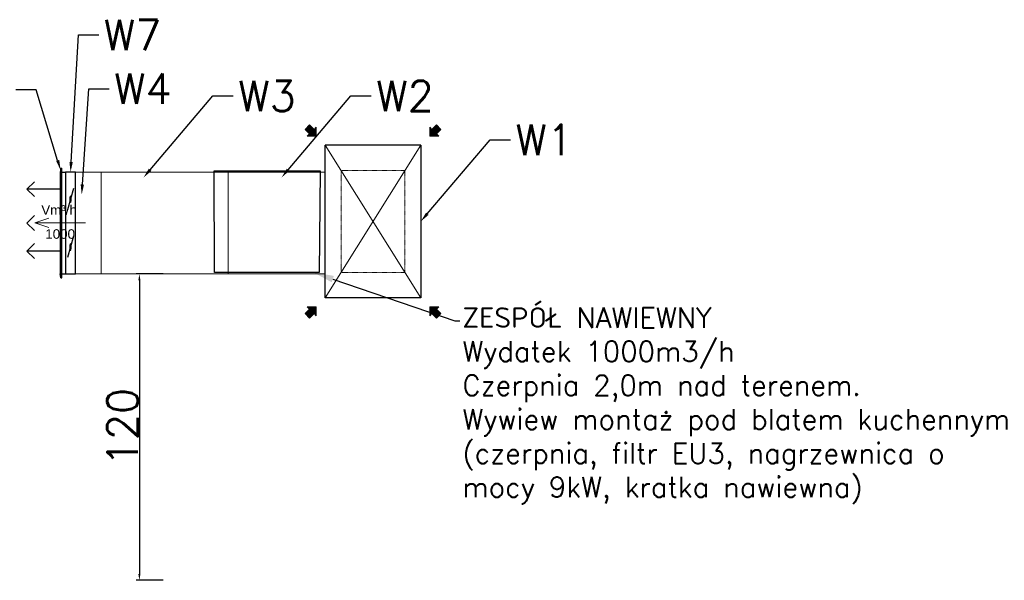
# Model space of a CAD drawing. Header units: centimetres. Extents: x 8435 to 34224, y 15581 to 23928.
# Tile 25 of 256: x 15218 to 15605, y 17930 to 18150. Entities that reach past the tile are written whole.
import ezdxf
from ezdxf import colors
from ezdxf.entities.mleader import LeaderData, LeaderLine
from ezdxf.enums import TextEntityAlignment as Align
from ezdxf.math import Vec2, Vec3

# ---------------------------------------------------------------- set-up
doc = ezdxf.new("R2010")
doc.units = ezdxf.units.CM
doc.header["$LTSCALE"] = 0.2
doc.linetypes.add('HIDDEN', pattern=[0.375, 0.25, -0.125])
for name, color, linetype, lineweight in [('2DL_DESC', 7, 'Continuous', 9), ('2DL_OBJ', 7, 'Continuous', 25), ('2DL_PRO_n', 90, 'Continuous', 15), ('_ET-WENTYLACJA', 5, 'Continuous', 30), ('_ET_OPIS', 7, 'Continuous', 20), ('CP_DETAL', 33, 'Continuous', 9), ('CP_HIDDE', 203, 'HIDDEN', 9), ('CP_SUPPLY_ARROW', 90, 'Continuous', 9)]:
    doc.layers.add(name, color=color, linetype=linetype, lineweight=lineweight)
doc.layers.add('_ET_URZĄDZENIA', color=7, linetype='Continuous')
doc.layers.add('CP_supply_arrowhatch', color=90, linetype='Continuous')
doc.styles.add('CP_ATTR', font='arial.ttf')
doc.styles.add('SIMPLEX', font='simplex.shx', dxfattribs={"height": 12})
doc.dimstyles.new('ISO-25', dxfattribs={"dimtxt": 12, "dimasz": 2.5, "dimexe": 1.25, "dimexo": 0.625, "dimtad": 1, "dimdec": 0, "dimtxsty": 'SIMPLEX', "dimcen": 2.5, "dimadec": 0, "dimazin": 0, "dimtfac": 1, "dimtdec": 0, "dimtmove": 0, "dimatfit": 3, "dimfxl": 1, "dimarcsym": 0})

# ---------------------------------------------------------------- blocks, each defined once
blk = doc.blocks.new('2v_cent003_0639_yxph90')
for p, q in [((-21.6, -0.3), (-21.6, 0)), ((21.6, 0), (-21.6, 0)), ((-20, 1.45), (20, 1.45)), ((-20, 0), (-20, 1.45)), ((20, 0), (20, 1.45)), ((21.6, -0.3), (21.6, 0)), ((-21.6, -0.3), (-20, -0.6)), ((-21.6, -0.3), (21.6, -0.3)), ((-20, -0.6), (20, -0.6)), ((21.6, -0.3), (20, -0.6))]:
    blk.add_line(p, q)
at = {"linetype": 'ByBlock', "style": 'CP_ATTR', "flags": 9}
for tag, p in [('NAME', (-0.09, -0.03)), ('NUMBER', (-0.09, -0.03)), ('GROUP', (-0.09, -0.03)), ('ARTICLE', (-0.09, -0.03)), ('PRODUCT-TYPE', (-0.09, -0.03)), ('ORDER-NO', (-0.09, -0.03)), ('PRODUCER', (-0.09, -0.04)), ('TEMPERATURE', (-0.08, -0.03)), ('FLOW', (-0.08, -0.03)), ('OTHER', (-0.07, -0.03)), ('VOLTAGE', (-0.07, -0.04)), ('POWER', (-0.07, -0.03)), ('CHARACTER', (-0.07, -0.03)), ('CAPACITY_MAX', (-0.08, -0.04)), ('DN', (-0.06, -0.03)), ('PN', (-0.06, -0.03))]:
    blk.add_attdef(tag, text='', height=0.01, dxfattribs=at).set_placement(p, align=Align.MIDDLE_LEFT)
blk = doc.blocks.new('CPLS_465')
for q in [(-0.219, 0.094), (0.5, 0), (-0.219, -0.094)]:
    blk.add_line((-0.5, 0), q)
at = {"style": 'CP_ATTR'}
blk.add_text('Vm³/h', height=0.1875, dxfattribs=at).set_placement((-0.37, 0.16))
blk.add_attdef('FLOW', text='', height=0.188, dxfattribs=at).set_placement((0, -0.219), align=Align.MIDDLE)
blk = doc.blocks.new('2dblow_supply_arrow01')
at = {"layer": 'CP_supply_arrowhatch'}
blk.add_hatch(color=256, dxfattribs=at).paths.add_polyline_path([(25, -12.5), (50, -12.5), (50, 12.5), (25, 12.5), (25, 25), (0, 0), (25, -25)])
at = {"layer": 'CP_SUPPLY_ARROW'}
for p, q in [((0, 0), (25, 25)), ((0, 0), (25, -25)), ((25, 12.5), (25, 25)), ((50, 12.5), (25, 12.5)), ((50, -12.5), (50, 12.5)), ((50, -12.5), (25, -12.5)), ((25, -12.5), (25, -25))]:
    blk.add_line(p, q, dxfattribs=at)
blk = doc.blocks.new('2v_cent003_0590_5ycexk5')
for p, q in [((18.75, 30), (-18.75, 30)), ((-18.75, -30), (-18.75, 30)), ((18.75, 30), (18.75, -30)), ((18.75, -30), (-18.75, -30))]:
    blk.add_line(p, q)
at = {"layer": 'CP_DETAL'}
for p, q in [((-18.75, 30), (18.75, -30)), ((18.75, 30), (-18.75, -30))]:
    blk.add_line(p, q, dxfattribs=at)
at = {"layer": 'CP_HIDDE'}
for p, q in [((-12.5, 20), (12.5, 20)), ((-12.5, 20), (-12.5, -20)), ((12.5, -20), (12.5, 20)), ((-12.5, -20), (12.5, -20))]:
    blk.add_line(p, q, dxfattribs=at)
at = {"layer": 'CP_SUPPLY_ARROW', "xscale": 0.1, "yscale": 0.1, "zscale": 0.1}
for p, rotation in [((-22.29, 33.54), 135), ((22.29, 33.54), 45), ((-22.29, -33.54), 225), ((22.29, -33.54), 315)]:
    blk.add_blockref('2dblow_supply_arrow01', p, dxfattribs=dict(at, rotation=rotation))
at = {"linetype": 'ByBlock', "style": 'CP_ATTR', "flags": 9}
for tag, p in [('NUMBER', (-0.09, -0.13)), ('NAME', (-0.09, -0.12)), ('ARTICLE', (-0.09, -0.14)), ('GROUP', (-0.09, -0.13)), ('PRODUCT-TYPE', (-0.09, -0.15)), ('PRODUCER', (-0.09, -0.16)), ('ORDER-NO', (-0.09, -0.15)), ('TEMPERATURE', (-0.08, -0.12)), ('OTHER', (-0.07, -0.13)), ('CHARACTER', (-0.07, -0.14)), ('FLOW', (-0.08, -0.13)), ('POWER', (-0.07, -0.15)), ('VOLTAGE', (-0.07, -0.16)), ('CAPACITY_MAX', (-0.08, -0.17)), ('PN', (-0.06, -0.13)), ('DN', (-0.06, -0.15))]:
    blk.add_attdef(tag, text='', height=0.01, dxfattribs=at).set_placement(p, align=Align.MIDDLE_LEFT)
blk = doc.blocks.new('*U31')
for p, q in [((0, -20), (0, 20)), ((0, 20), (50, 20)), ((50, 20), (50, -20)), ((50, -20), (0, -20))]:
    blk.add_line(p, q)
at = {"style": 'CP_ATTR', "flags": 9}
for tag in ['NAME', 'PRODUCER', 'PRODUCT-TYPE', 'ARTICLE', 'FLOW', 'NUMBER', 'SYSTEM', 'FORM', 'SIZE', 'CHARACTER', 'ORDER-NO', 'GROUP', 'OTHER']:
    blk.add_attdef(tag, (0, 0), '', height=0.0001, dxfattribs=at)
blk = doc.blocks.new('*D40')
at = {"layer": '_ET_URZĄDZENIA', "color": 0, "lineweight": -2, "transparency": 16777216}
for p, q in [((15274.08, 18050.16), (15263.53, 18050.16)), ((15264.78, 18047.66), (15264.78, 17932.16)), ((15274.08, 17929.66), (15263.53, 17929.66))]:
    blk.add_line(p, q, dxfattribs=at)
at = {"layer": '_ET_URZĄDZENIA', "color": 0, "transparency": 16777216}
for points in [[(15264.37, 18047.66), (15265.2, 18047.66), (15264.78, 18050.16)], [(15264.37, 17932.16), (15265.2, 17932.16), (15264.78, 17929.66)]]:
    blk.add_solid(points, dxfattribs=at)
at = {"layer": '_ET_URZĄDZENIA', "color": 0, "transparency": 16777216, "insert": (15258.16, 17989.91), "char_height": 12, "attachment_point": 5, "rotation": 90, "style": 'SIMPLEX'}
blk.add_mtext('120', dxfattribs=at)
blk = doc.blocks.new('*U48')
for p, q in [((0, -20), (0, 20)), ((0, 20), (5, 20)), ((5, 20), (10, 20)), ((5, 20), (5, 20)), ((10, 20), (10, -20)), ((5, -20), (0, -20)), ((10, -20), (5, -20)), ((5, -20), (5, -20))]:
    blk.add_line(p, q)
at = {"style": 'CP_ATTR', "flags": 9}
for tag in ['NAME', 'PRODUCER', 'PRODUCT-TYPE', 'ARTICLE', 'FLOW', 'NUMBER', 'SYSTEM', 'FORM', 'SIZE', 'CHARACTER', 'ORDER-NO', 'GROUP', 'OTHER']:
    blk.add_attdef(tag, (0, 0), '', height=0.0001, dxfattribs=at)
blk = doc.blocks.new('2DL_D037A_PL')
for points in [[(0.4834, 0.2653), (0.468, 0.2621), (0.4547, 0.257), (0.4446, 0.2504), (0.4382, 0.2427), (0.436, 0.2344), (0.4382, 0.2261), (0.4446, 0.2184), (0.4547, 0.2117), (0.468, 0.2067), (0.4834, 0.2035), (0.5, 0.2024), (0.5166, 0.2035), (0.532, 0.2067), (0.5453, 0.2117), (0.5554, 0.2184), (0.5618, 0.2261), (0.564, 0.2344), (0.5618, 0.2427), (0.5554, 0.2504), (0.5453, 0.257), (0.532, 0.2621), (0.5166, 0.2653), (0.5, 0.2664)], [(0.4834, -0.2035), (0.468, -0.2067), (0.4547, -0.2117), (0.4446, -0.2184), (0.4382, -0.2261), (0.436, -0.2344), (0.4382, -0.2427), (0.4446, -0.2504), (0.4547, -0.257), (0.468, -0.2621), (0.4834, -0.2653), (0.5, -0.2664), (0.5166, -0.2653), (0.532, -0.2621), (0.5453, -0.257), (0.5554, -0.2504), (0.5618, -0.2427), (0.564, -0.2344), (0.5618, -0.2261), (0.5554, -0.2184), (0.5453, -0.2117), (0.532, -0.2067), (0.5166, -0.2035), (0.5, -0.2024)]]:
    blk.add_hatch(color=256).paths.add_polyline_path(points)
for p, q in [((1, 0.5), (0, 0.5)), ((0, 0.5), (0, -0.5)), ((1, -0.5), (1, 0.5)), ((0.8, 0.3382), (0.2, 0.1305)), ((0.4382, 0.2427), (0.436, 0.2344)), ((0.436, 0.2344), (0.4382, 0.2261)), ((0.4446, 0.2504), (0.4382, 0.2427)), ((0.4382, 0.2261), (0.4446, 0.2184)), ((0.4547, 0.257), (0.4446, 0.2504)), ((0.4446, 0.2184), (0.4547, 0.2117)), ((0.468, 0.2621), (0.4547, 0.257)), ((0.4547, 0.2117), (0.468, 0.2067)), ((0.4834, 0.2653), (0.468, 0.2621)), ((0.468, 0.2067), (0.4834, 0.2035)), ((0.5, 0.2664), (0.4834, 0.2653)), ((0.4834, 0.2035), (0.5, 0.2024)), ((0.5166, 0.2653), (0.5, 0.2664)), ((0.5, 0.2024), (0.5166, 0.2035)), ((0.532, 0.2621), (0.5166, 0.2653)), ((0.5166, 0.2035), (0.532, 0.2067)), ((0.5453, 0.257), (0.532, 0.2621)), ((0.532, 0.2067), (0.5453, 0.2117)), ((0.5554, 0.2504), (0.5453, 0.257)), ((0.5453, 0.2117), (0.5554, 0.2184)), ((0.5618, 0.2427), (0.5554, 0.2504)), ((0.5554, 0.2184), (0.5618, 0.2261)), ((0.564, 0.2344), (0.5618, 0.2427)), ((0.5618, 0.2261), (0.564, 0.2344)), ((0.8, -0.1305), (0.2, -0.3382)), ((0.4382, -0.2261), (0.436, -0.2344)), ((0.436, -0.2344), (0.4382, -0.2427)), ((0.4446, -0.2184), (0.4382, -0.2261)), ((0.4382, -0.2427), (0.4446, -0.2504)), ((0.4547, -0.2117), (0.4446, -0.2184)), ((0.4446, -0.2504), (0.4547, -0.257)), ((0.468, -0.2067), (0.4547, -0.2117)), ((0.4547, -0.257), (0.468, -0.2621)), ((0.4834, -0.2035), (0.468, -0.2067)), ((0.468, -0.2621), (0.4834, -0.2653)), ((0.5, -0.2024), (0.4834, -0.2035)), ((0.4834, -0.2653), (0.5, -0.2664)), ((0.5166, -0.2035), (0.5, -0.2024)), ((0.5, -0.2664), (0.5166, -0.2653)), ((0.532, -0.2067), (0.5166, -0.2035)), ((0.5166, -0.2653), (0.532, -0.2621)), ((0.5453, -0.2117), (0.532, -0.2067)), ((0.532, -0.2621), (0.5453, -0.257)), ((0.5554, -0.2184), (0.5453, -0.2117)), ((0.5453, -0.257), (0.5554, -0.2504)), ((0.5618, -0.2261), (0.5554, -0.2184)), ((0.5554, -0.2504), (0.5618, -0.2427)), ((0.564, -0.2344), (0.5618, -0.2261)), ((0.5618, -0.2427), (0.564, -0.2344)), ((0, -0.5), (1, -0.5))]:
    blk.add_line(p, q)
at = {"linetype": 'ByBlock', "style": 'CP_ATTR', "flags": 9}
for tag, p in [('NUMBER', (-0.0919, -0.0183)), ('GROUP', (-0.0919, -0.0184)), ('ARTICLE', (-0.0919, -0.0185)), ('PRODUCT-TYPE', (-0.0919, -0.0186)), ('ORDER-NO', (-0.0919, -0.0187)), ('PRODUCER', (-0.0919, -0.0188)), ('NAME', (-0.0919, -0.0182)), ('TEMPERATURE', (-0.0916, -0.0182)), ('FLOW', (-0.0915, -0.0184)), ('CHARACTER', (-0.0915, -0.0185)), ('POWER', (-0.0914, -0.0187)), ('VOLTAGE', (-0.0914, -0.0188)), ('OTHER', (-0.0914, -0.0183)), ('PN', (-0.0912, -0.0184)), ('DN', (-0.0912, -0.0186))]:
    blk.add_attdef(tag, text='', height=0.00005, dxfattribs=at).set_placement(p, align=Align.MIDDLE_LEFT)
blk = doc.blocks.new('*U50')
for p, q in [((0, -20), (0, 20)), ((0, 20), (38.02, 20)), ((38.02, 20), (38.02, -20)), ((38.02, -20), (0, -20))]:
    blk.add_line(p, q)
at = {"style": 'CP_ATTR', "flags": 9}
for tag in ['NAME', 'PRODUCER', 'PRODUCT-TYPE', 'ARTICLE', 'FLOW', 'NUMBER', 'SYSTEM', 'FORM', 'SIZE', 'CHARACTER', 'ORDER-NO', 'GROUP', 'OTHER']:
    blk.add_attdef(tag, (0, 0), '', height=0.0001, dxfattribs=at)

msp = doc.modelspace()

# ---------------------------------------------------------------- linework, layer by layer
at = {"layer": '_ET-WENTYLACJA'}
for p, q in [((15220.59, 18083.47), (15223.52, 18086.4)), ((15220.59, 18083.47), (15223.52, 18086.4)), ((15233.59, 18083.47), (15220.59, 18083.47)), ((15220.59, 18083.47), (15223.52, 18080.53)), ((15233.59, 18083.47), (15220.59, 18083.47)), ((15220.59, 18083.47), (15223.52, 18080.53)), ((15220.58, 18070.16), (15223.52, 18073.1)), ((15220.58, 18070.16), (15223.52, 18067.22)), ((15220.59, 18059.14), (15223.52, 18062.07)), ((15220.59, 18059.14), (15223.52, 18062.07)), ((15233.66, 18059.14), (15220.59, 18059.14)), ((15220.59, 18059.14), (15223.52, 18056.2)), ((15233.66, 18059.14), (15220.59, 18059.14)), ((15220.59, 18059.14), (15223.52, 18056.2))]:
    msp.add_line(p, q, dxfattribs=at)
msp.add_lwpolyline([(15294.27, 18050.72), (15294.24, 18090.72), (15335.9, 18090.72), (15335.51, 18050.72), (15294.27, 18050.72)], dxfattribs=at)

# ---------------------------------------------------------------- block references
at = {"layer": '2DL_DESC', "xscale": 20, "yscale": 20, "zscale": 20}
msp.add_blockref('CPLS_465', (15233.62, 18070.22), dxfattribs=at).add_auto_attribs({'FLOW': '1000'})
at = {"layer": '2DL_OBJ'}
msp.add_blockref('2v_cent003_0590_5ycexk5', (15356.64, 18070.75), dxfattribs=at)
at = {"layer": '2DL_OBJ', "rotation": 270}
msp.add_blockref('2v_cent003_0639_yxph90', (15234.26, 18070.16), dxfattribs=at)
at = {"layer": '2DL_OBJ', "xscale": 4, "yscale": 40, "zscale": 40}
msp.add_blockref('2DL_D037A_PL', (15235.71, 18070.16), dxfattribs=at)
at = {"layer": '2DL_PRO_n', "zscale": 20, "rotation": 180}
msp.add_blockref('*U48', (15249.71, 18070.16), dxfattribs=at)
at = {"layer": '2DL_PRO_n', "rotation": 180}
msp.add_blockref('*U31', (15299.71, 18070.16), dxfattribs=at)
at = {"layer": '2DL_PRO_n'}
msp.add_blockref('*U50', (15299.71, 18070.16), dxfattribs=at)

# ---------------------------------------------------------------- dimensions: what is measured, and where the dimension line sits
at = {"layer": '_ET_URZĄDZENIA'}
dim = msp.add_linear_dim(base=(15264.78253051, 17929.66011344), p1=(15274.70854956, 18050.16011344), p2=(15274.70854956, 17929.66011344), angle=90, dimstyle='ISO-25', dxfattribs=at)
dim.commit()
dim.dimension.update_dxf_attribs({"geometry": '*D40', "text_midpoint": (15258.15753051, 17989.91011344)})

# ---------------------------------------------------------------- leaders
at = {"layer": '_ET_OPIS', "ltscale": 2}
ml = msp.add_multileader_mtext('Standard', dxfattribs=at)
ml.set_content('ZESPÓŁ NAWIEWNY\\PWydatek 1000m3/h\\PCzerpnia 2,0m nad terenem.\\PWywiew montaż pod blatem kuchennym\\P(czerpnia, filtr EU3, nagrzewnica o mocy 9kW, kratka nawiewna)', color=256, style='SIMPLEX')
ml.set_leader_properties()
ml.build(insert=Vec2(0, 0))
ml.multileader.update_dxf_attribs({"dogleg_length": 2, "arrow_head_size": 8})
ctx = ml.context
ctx.base_point, ctx.char_height, ctx.arrow_head_size, ctx.landing_gap_size, ctx.plane_origin = Vec3(15390.8, 18031.65), 8, 8, 1, Vec3(15833.8, 18229.31)
notes = []
notes.append((ctx, [(1, (1, 1, 0), (15388.8, 18031.65), (1, 0), 2, [(0, [(15333.26, 18050.72)], 0, [])])]))
ctx.mtext.insert, ctx.mtext.width, ctx.mtext.defined_height, ctx.mtext.flow_direction = Vec3(15391.8, 18036.99), 213.052, 51.02, 5
at = {"layer": '_ET_URZĄDZENIA'}
ml = msp.add_multileader_mtext('Standard', dxfattribs=at)
ml.set_content('W7', color=256, style='SIMPLEX')
ml.set_leader_properties()
ml.build(insert=Vec2(0, 0))
ctx = ml.context
ctx.base_point, ctx.char_height, ctx.plane_origin = Vec3(15248.8, 18144.12), 12, Vec3(15237.71, 18090.16)
notes.append((ctx, [(0, (1, 1, 0), (15240.8, 18144.12), (1, 0), 8, [(0, [(15237.71, 18090.16)], 0, [])])]))
ctx.mtext.insert, ctx.mtext.flow_direction = Vec3(15250.8, 18150.12), 5
ml = msp.add_multileader_mtext('Standard', dxfattribs=at)
ml.set_content('W5', color=256, style='SIMPLEX')
ml.set_leader_properties()
ml.build(insert=Vec2(0, 0))
ctx = ml.context
ctx.base_point, ctx.char_height, ctx.plane_origin = Vec3(15190.5, 18122.57), 12, Vec3(15233.81, 18090.96)
ctx.text_align_type = 2
notes.append((ctx, [(1, (1, 1, 0), (15224.21, 18122.57), (-1, 0), 8, [(0, [(15233.81, 18090.96)], 0, [])])]))
ctx.mtext.insert, ctx.mtext.alignment, ctx.mtext.flow_direction = Vec3(15214.21, 18128.57), 3, 5
ml = msp.add_multileader_mtext('Standard', dxfattribs=at)
ml.set_content('W4', color=256, style='SIMPLEX')
ml.set_leader_properties()
ml.build(insert=Vec2(0, 0))
ctx = ml.context
ctx.base_point, ctx.char_height, ctx.plane_origin = Vec3(15252.86, 18122.99), 12, Vec3(15242.09, 18081.33)
notes.append((ctx, [(0, (1, 1, 0), (15244.86, 18122.99), (1, 0), 8, [(0, [(15242.09, 18081.33)], 0, [])])]))
ctx.mtext.insert, ctx.mtext.flow_direction = Vec3(15254.86, 18128.99), 5
ml = msp.add_multileader_mtext('Standard', dxfattribs=at)
ml.set_content('W3', color=256, style='SIMPLEX')
ml.set_leader_properties()
ml.build(insert=Vec2(0, 0))
ctx = ml.context
ctx.base_point, ctx.char_height, ctx.plane_origin = Vec3(15301.67, 18120.13), 12, Vec3(15266.39, 18088.03)
notes.append((ctx, [(0, (1, 1, 0), (15293.67, 18120.13), (1, 0), 8, [(0, [(15266.39, 18088.03)], 0, [])])]))
ctx.mtext.insert, ctx.mtext.flow_direction = Vec3(15303.67, 18126.13), 5
ml = msp.add_multileader_mtext('Standard', dxfattribs=at)
ml.set_content('W2', color=256, style='SIMPLEX')
ml.set_leader_properties()
ml.build(insert=Vec2(0, 0))
ctx = ml.context
ctx.base_point, ctx.char_height, ctx.plane_origin = Vec3(15355.92, 18120.13), 12, Vec3(15320.64, 18088.03)
notes.append((ctx, [(0, (1, 1, 0), (15347.92, 18120.13), (1, 0), 8, [(0, [(15320.64, 18088.03)], 0, [])])]))
ctx.mtext.insert, ctx.mtext.flow_direction = Vec3(15357.92, 18126.13), 5
ml = msp.add_multileader_mtext('Standard', dxfattribs=at)
ml.set_content('W1', color=256, style='SIMPLEX')
ml.set_leader_properties()
ml.build(insert=Vec2(0, 0))
ctx = ml.context
ctx.base_point, ctx.char_height, ctx.plane_origin = Vec3(15410.67, 18102.85), 12, Vec3(15375.39, 18070.75)
notes.append((ctx, [(0, (1, 1, 0), (15402.67, 18102.85), (1, 0), 8, [(0, [(15375.39, 18070.75)], 0, [])])]))
ctx.mtext.insert, ctx.mtext.flow_direction = Vec3(15412.67, 18108.85), 5
for ctx, leaders in notes:
    for number, flags, end, landing, length, lines in leaders:
        leader = LeaderData()
        leader.index, (leader.has_last_leader_line, leader.has_dogleg_vector, leader.attachment_direction) = number, flags
        leader.last_leader_point, leader.dogleg_vector, leader.dogleg_length = Vec3(end), Vec3(landing), length
        for number, points, colour, breaks in lines:
            line = LeaderLine()
            line.index, line.vertices, line.color, line.breaks = number, Vec3.list(points), colors.encode_raw_color(colour), breaks
            leader.lines.append(line)
        ctx.leaders.append(leader)

doc.saveas('drawing.dxf')
